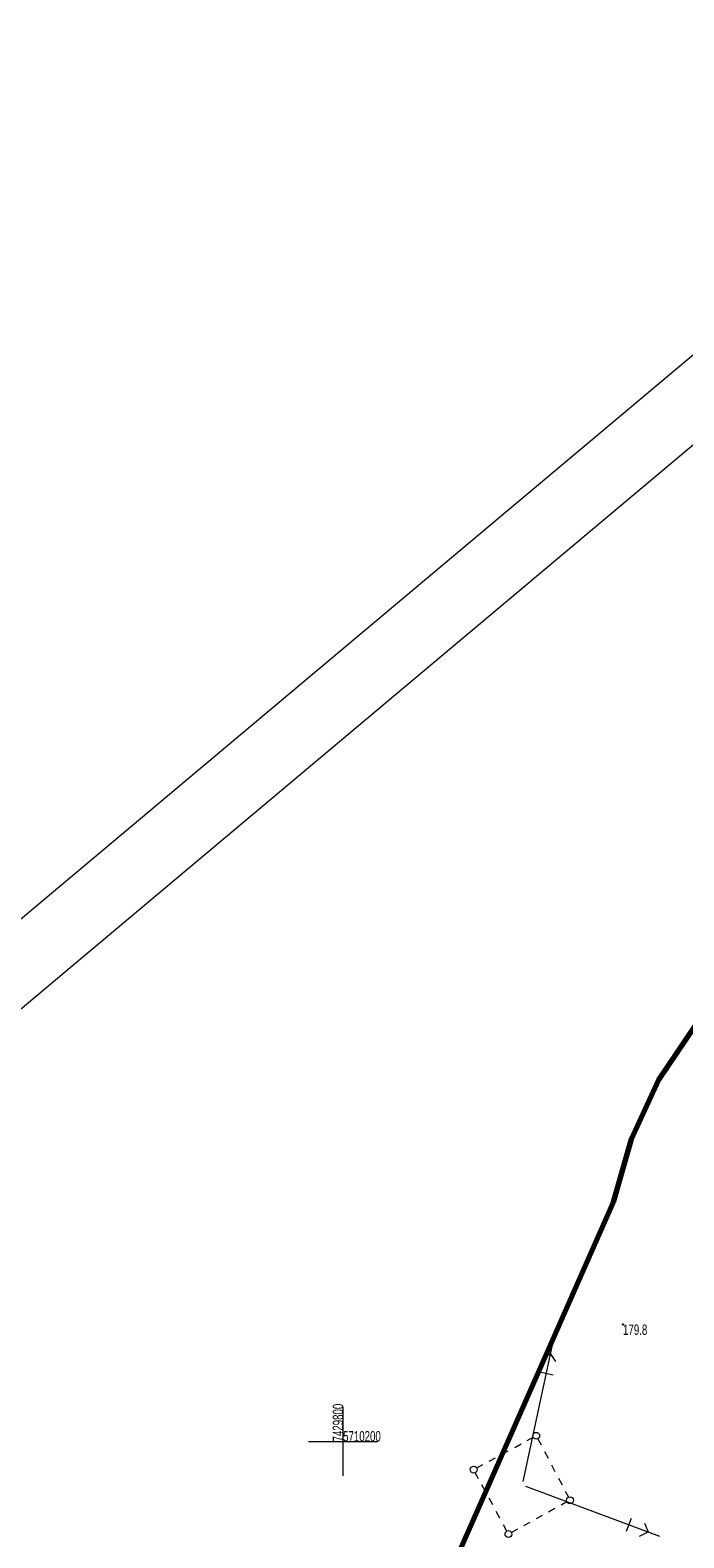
# Model space of a CAD drawing. Header units: metres. Extents: x 7429064 to 7431133, y 5709479 to 5714472.
# Tile 166 of 176: x 7429777 to 7429825, y 5710193 to 5710302. Entities that reach past the tile are written whole.
import ezdxf
from ezdxf.enums import TextEntityAlignment as Align

# ---------------------------------------------------------------- set-up
doc = ezdxf.new("R2010")
doc.units = ezdxf.units.M
for name, pattern in [('1', [0]), ('8_SUPE_01', [0]), ('8_SUSM03_02', [0])]:
    doc.linetypes.add(name, pattern=pattern)
doc.layers.add('_1_Mapa', color=7, linetype='Continuous')
for name, color, linetype, lineweight in [('arkusz', 252, 'Continuous', 18), ('KRZYZE_L_0', 252, '1', 18), ('KRZYZE_T_0', 252, 'Continuous', 18), ('RTPW_T_0_a', 252, 'Continuous', 15), ('SUPE_L_1_a', 252, '8_SUPE_01', 18), ('SUSM_L_5_a', 252, 'Continuous', 18), ('zakres', 252, 'Continuous', 70)]:
    doc.layers.add(name, color=color, linetype=linetype, lineweight=lineweight)

# ---------------------------------------------------------------- blocks, each defined once
blk = doc.blocks.new('4_RTPW01')
at = {"linetype": 'Continuous'}
blk.add_circle((0, 0), 0.045, dxfattribs=at)
blk = doc.blocks.new('X-ref_MDCP_Szara')
at = {"layer": 'arkusz', "linetype": 'Continuous'}
for p, q in [((7429064.33, 5709640.14), (7429853.36, 5710302.21)), ((7429071.38, 5709639.53), (7429852.74, 5710295.17))]:
    blk.add_line(p, q, dxfattribs=at)
at = {"layer": 'KRZYZE_L_0', "linetype": '1'}
for p, q in [((7429800, 5710197.5), (7429800, 5710202.5)), ((7429797.5, 5710200), (7429802.5, 5710200))]:
    blk.add_line(p, q, dxfattribs=at)
at = {"layer": 'SUPE_L_1_a', "linetype": '8_SUPE_01'}
for p, q in [((7429813.04, 5710197.1), (7429815.21, 5710207.22)), ((7429814.44, 5710206), (7429815.03, 5710206.38)), ((7429815.42, 5710205.79), (7429815.03, 5710206.38)), ((7429815.21, 5710204.81), (7429814.23, 5710205.02)), ((7429813.22, 5710196.77), (7429822.92, 5710193.15)), ((7429820.54, 5710193.5), (7429820.89, 5710194.44)), ((7429821.48, 5710193.15), (7429822.11, 5710193.45)), ((7429821.83, 5710194.09), (7429822.11, 5710193.45))]:
    blk.add_line(p, q, dxfattribs=at)
at = {"layer": 'SUSM_L_5_a', "linetype": '8_SUSM03_02'}
for p, q in [((7429812.43, 5710199.57), (7429812.89, 5710199.82)), ((7429813.33, 5710200.06), (7429813.77, 5710200.3)), ((7429814.11, 5710200.19), (7429814.34, 5710199.75)), ((7429810.58, 5710198.57), (7429811.04, 5710198.82)), ((7429811.51, 5710199.07), (7429811.97, 5710199.32)), ((7429814.59, 5710199.27), (7429814.85, 5710198.78)), ((7429809.82, 5710197.3), (7429809.58, 5710197.74)), ((7429809.68, 5710198.08), (7429810.12, 5710198.32)), ((7429815.1, 5710198.3), (7429815.35, 5710197.82)), ((7429810.32, 5710196.38), (7429810.06, 5710196.86)), ((7429815.61, 5710197.33), (7429815.86, 5710196.85)), ((7429816.09, 5710196.41), (7429816.33, 5710195.97)), ((7429810.84, 5710195.41), (7429810.58, 5710195.89)), ((7429816.22, 5710195.62), (7429815.79, 5710195.38)), ((7429811.36, 5710194.44), (7429811.1, 5710194.92)), ((7429814.43, 5710194.64), (7429813.98, 5710194.39)), ((7429815.33, 5710195.14), (7429814.88, 5710194.89)), ((7429811.86, 5710193.51), (7429811.63, 5710193.95)), ((7429812.64, 5710193.65), (7429812.2, 5710193.41)), ((7429813.53, 5710194.14), (7429813.08, 5710193.89))]:
    blk.add_line(p, q, dxfattribs=at)
for centre in [(7429813.99, 5710200.41), (7429813.99, 5710200.41), (7429809.46, 5710197.96), (7429809.46, 5710197.96), (7429816.44, 5710195.74), (7429816.44, 5710195.74), (7429811.98, 5710193.29), (7429811.98, 5710193.29)]:
    blk.add_circle(centre, 0.25, dxfattribs=at)
at = {"layer": 'zakres', "linetype": 'Continuous', "lineweight": 70, "flags": 128}
for points in [[(7429854.7, 5710241.03), (7429850.11, 5710241.54), (7429845.49, 5710241.33), (7429840.96, 5710240.43), (7429836.62, 5710238.84), (7429832.47, 5710236.53), (7429828.73, 5710233.61), (7429825.5, 5710230.13), (7429822.85, 5710226.19), (7429820.86, 5710221.89), (7429819.56, 5710217.32)], [(7429819.56, 5710217.32), (7429803.35, 5710180.52)]]:
    blk.add_lwpolyline(points, dxfattribs=at)
at = {"layer": 'RTPW_T_0_a'}
blk.add_blockref('4_RTPW01', (7429820.28, 5710208.47), dxfattribs=at)
at = {"layer": 'KRZYZE_T_0', "width": 0.7}
blk.add_text('7429800', height=0.75, rotation=90, dxfattribs=at).set_placement((7429800, 5710200))
blk.add_text('5710200', height=0.75, dxfattribs=at).set_placement((7429800, 5710200))
at = {"layer": 'RTPW_T_0_a', "width": 0.7}
blk.add_text('179.8', height=0.75, dxfattribs=at).set_placement((7429820.28, 5710208.47), align=Align.TOP_LEFT)

msp = doc.modelspace()

# ---------------------------------------------------------------- block references
at = {"layer": '_1_Mapa'}
msp.add_blockref('X-ref_MDCP_Szara', (0, 0), dxfattribs=at)

doc.saveas('drawing.dxf')
